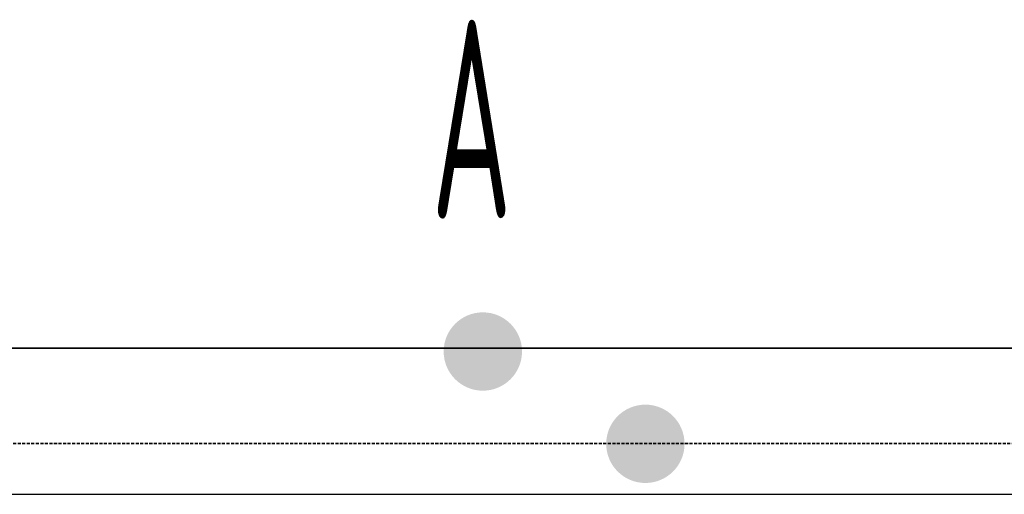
# Model space of a CAD drawing. Header units: millimetres. Extents: x -727 to 69715, y -15705 to 98123.
# Tile 97 of 256: x 27519 to 28139, y -15705 to -15406. Entities that reach past the tile are written whole.
import ezdxf
from ezdxf.enums import TextEntityAlignment as Align

# ---------------------------------------------------------------- set-up
doc = ezdxf.new("R2010")
doc.units = ezdxf.units.MM
doc.linetypes.add('VERDECKT', pattern=[9.525, 6.35, -3.175])
for name, color, linetype, lineweight in [('JS_VYT_POPIS - OBECNĚ', 7, 'Continuous', 5), ('UT_POTRUBI - PŘÍVOD', 1, 'Continuous', 35), ('UT_SCHÉMA_PŘÍVOD', 10, 'Continuous', 35), ('UT_SCHÉMA_ZPÁTEČKA', 172, 'VERDECKT', 35)]:
    doc.layers.add(name, color=color, linetype=linetype, lineweight=lineweight)
doc.styles.add('VZT_POPIS', font='isocp.shx', dxfattribs={"width": 0.6, "height": 125})

msp = doc.modelspace()

# ---------------------------------------------------------------- hatches: boundary and pattern name
at = {"layer": 'UT_SCHÉMA_PŘÍVOD'}
msp.add_hatch(color=256, dxfattribs=at).paths.add_polyline_path([(27785.7, -15614.79, 1), (27835.02, -15614.79, 1)])
at = {"layer": 'UT_SCHÉMA_ZPÁTEČKA', "ltscale": 0.3}
msp.add_hatch(color=256, dxfattribs=at).paths.add_polyline_path([(27937.34, -15672.9, -1), (27888.02, -15672.9, -1)])

# ---------------------------------------------------------------- linework, layer by layer
msp.add_line((-727.45, -15704.69), (68024.28, -15704.69))
at = {"layer": 'UT_POTRUBI - PŘÍVOD'}
msp.add_line((29407.18, -15612.78), (22546.78, -15612.78), dxfattribs=at)
at = {"layer": 'UT_SCHÉMA_ZPÁTEČKA', "ltscale": 0.3}
msp.add_line((29519.71, -15672.7), (22479.74, -15672.7), dxfattribs=at)

# ---------------------------------------------------------------- texts
at = {"layer": 'JS_VYT_POPIS - OBECNĚ', "style": 'VZT_POPIS', "width": 0.5}
msp.add_text('A', height=125, dxfattribs=at).set_placement((27828.55, -15468.4), align=Align.MIDDLE_RIGHT)

doc.saveas('drawing.dxf')
